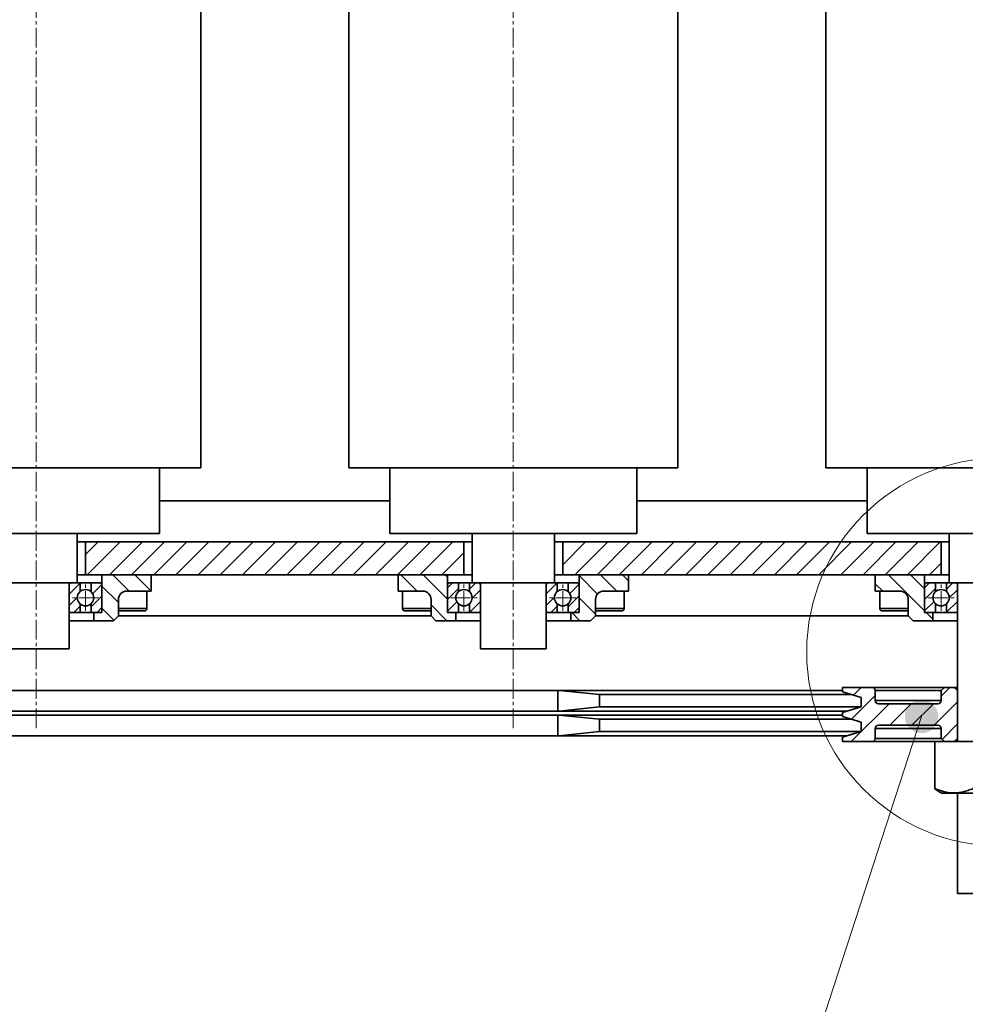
# Model space of a CAD drawing. Header units: millimetres. Extents: x 2945 to 26725, y -1089 to 16127.
# Tile 34 of 150: x 10835 to 11410, y 4931 to 5529. Entities that reach past the tile are written whole.
import ezdxf
from ezdxf.enums import TextEntityAlignment as Align

# ---------------------------------------------------------------- set-up
doc = ezdxf.new("R2010")
doc.units = ezdxf.units.MM
doc.linetypes.add('点画线', pattern=[18, 12, -2, 2, -2])
for name, color, linetype, lineweight in [('中心线层', 1, '点画线', 18), ('几何体', 7, 'Continuous', 35), ('剖面线', 4, 'Continuous', 18), ('剖面线层', 4, 'Continuous', 18), ('尺寸线层', 3, 'Continuous', 18), ('注释', 2, 'Continuous', 18), ('粗实线层', 7, 'Continuous', 35), ('细实线层', 7, 'Continuous', 18)]:
    doc.layers.add(name, color=color, linetype=linetype, lineweight=lineweight)
doc.styles.add('标准', font='txt', dxfattribs={"width": 0.667})
pattern_1 = [(45, (0, 0), (-6.735192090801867, 6.735192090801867), [])]
pattern_2 = [(135, (0, 0), (-6.735192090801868, -6.735192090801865), [])]
pattern_3 = [(45, (0, 0), (-3.535533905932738, 3.535533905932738), [])]

# ---------------------------------------------------------------- blocks, each defined once
blk = doc.blocks.new('*X82')
at = {"layer": '细实线层', "color": 0, "linetype": 'ByBlock', "lineweight": -2}
for p, q in [((4.138802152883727, -4.207531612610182), (9.967778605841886, -10.13330476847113)), ((9.967778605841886, -10.13330476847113), (14.8306218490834, -10.13330476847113))]:
    blk.add_line(p, q, dxfattribs=at)
blk.add_circle((0, 0), 5.901949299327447, dxfattribs=at)
at = {"layer": '尺寸线层', "color": 0, "linetype": 'ByBlock', "lineweight": -2, "style": '标准', "width": 0.667}
blk.add_text('A', height=3.5, dxfattribs=at).set_placement((12.39920022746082, -5.583304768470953), align=Align.TOP_CENTER)
blk = doc.blocks.new('*X127')
at = {"layer": '注释', "linetype": 'Continuous'}
h = blk.add_hatch(color=0, dxfattribs=at)
edge = h.paths.add_edge_path(flags=0)
edge.add_arc((237.1533178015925, 729.276959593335), 10.15999999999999, 0, 360)
at = {"layer": '注释', "color": 0, "linetype": 'Continuous'}
blk.add_line((237.1533178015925, 729.276959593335), (-3.637978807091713e-12, 0), dxfattribs=at)

msp = doc.modelspace()

# ---------------------------------------------------------------- hatches: boundary and pattern name
at = {"layer": '剖面线'}
h = msp.add_hatch(dxfattribs=at)
h.set_pattern_fill('ANSI31', color=256, style=0, pattern_type=0)
h.set_pattern_definition(pattern_1)
h.paths.add_polyline_path([(10875.25440187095, 5191.851522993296), (11105.254401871, 5191.851522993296), (11105.254401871, 5211.851522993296), (10875.25440187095, 5211.851522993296)], flags=0)
h = msp.add_hatch(dxfattribs=at)
h.set_pattern_fill('ANSI31', color=256, style=0, pattern_type=0)
h.set_pattern_definition(pattern_1)
h.paths.add_polyline_path([(11165.254401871, 5191.851522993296), (11395.254401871, 5191.851522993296), (11395.254401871, 5211.851522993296), (11165.254401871, 5211.851522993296)], flags=0)
h = msp.add_hatch(dxfattribs=at)
h.set_pattern_fill('ANSI31', color=256, style=0, pattern_type=0)
h.set_pattern_definition(pattern_2)
edge = h.paths.add_edge_path(flags=0)
edge.add_line((10915.25440187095, 5181.851522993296), (10915.25440187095, 5191.851522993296))
edge.add_line((10915.25440187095, 5191.851522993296), (10885.25440187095, 5191.851522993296))
edge.add_line((10885.25440187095, 5191.851522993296), (10885.25440187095, 5168.851522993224))
edge.add_line((10885.25440187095, 5168.851522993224), (10880.25440187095, 5168.851522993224))
edge.add_line((10880.25440187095, 5168.851522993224), (10880.25440187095, 5163.851522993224))
edge.add_line((10880.25440187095, 5163.851522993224), (10892.25440187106, 5163.851522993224))
edge.add_line((10892.25440187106, 5163.851522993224), (10895.25440187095, 5166.851522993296))
edge.add_line((10895.25440187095, 5166.851522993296), (10895.25440187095, 5176.851522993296))
edge.add_arc((10900.25440187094, 5176.851522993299), 4.999999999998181, 89.99999999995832, 180)
edge.add_line((10900.25440187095, 5181.851522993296), (10915.25440187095, 5181.851522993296))
h = msp.add_hatch(dxfattribs=at)
h.set_pattern_fill('ANSI31', color=256, style=0, pattern_type=0)
h.set_pattern_definition(pattern_2)
edge = h.paths.add_edge_path(flags=0)
edge.add_line((11065.25440187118, 5181.851522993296), (11065.25440187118, 5191.851522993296))
edge.add_line((11065.25440187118, 5191.851522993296), (11095.25440187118, 5191.851522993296))
edge.add_line((11095.25440187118, 5191.851522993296), (11095.25440187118, 5168.851522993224))
edge.add_line((11095.25440187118, 5168.851522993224), (11100.25440187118, 5168.851522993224))
edge.add_line((11100.25440187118, 5168.851522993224), (11100.25440187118, 5163.851522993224))
edge.add_line((11100.25440187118, 5163.851522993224), (11088.25440187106, 5163.851522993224))
edge.add_line((11088.25440187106, 5163.851522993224), (11085.25440187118, 5166.851522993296))
edge.add_line((11085.25440187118, 5166.851522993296), (11085.25440187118, 5176.851522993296))
edge.add_arc((11080.25440187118, 5176.851522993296), 5, 0, 90)
edge.add_line((11080.25440187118, 5181.851522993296), (11065.25440187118, 5181.851522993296))
h = msp.add_hatch(dxfattribs=at)
h.set_pattern_fill('ANSI31', color=256, style=0, pattern_type=0)
h.set_pattern_definition(pattern_2)
edge = h.paths.add_edge_path(flags=0)
edge.add_line((11205.25440187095, 5181.851522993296), (11205.25440187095, 5191.851522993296))
edge.add_line((11205.25440187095, 5191.851522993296), (11175.25440187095, 5191.851522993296))
edge.add_line((11175.25440187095, 5191.851522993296), (11175.25440187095, 5168.851522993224))
edge.add_line((11175.25440187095, 5168.851522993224), (11170.25440187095, 5168.851522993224))
edge.add_line((11170.25440187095, 5168.851522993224), (11170.25440187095, 5163.851522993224))
edge.add_line((11170.25440187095, 5163.851522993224), (11182.25440187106, 5163.851522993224))
edge.add_line((11182.25440187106, 5163.851522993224), (11185.25440187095, 5166.851522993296))
edge.add_line((11185.25440187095, 5166.851522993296), (11185.25440187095, 5176.851522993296))
edge.add_arc((11190.25440187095, 5176.851522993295), 5.000000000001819, 90.00000000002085, 179.9999999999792)
edge.add_line((11190.25440187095, 5181.851522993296), (11205.25440187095, 5181.851522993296))
h = msp.add_hatch(dxfattribs=at)
h.set_pattern_fill('ANSI31', color=256, style=0, pattern_type=0)
h.set_pattern_definition(pattern_2)
edge = h.paths.add_edge_path(flags=0)
edge.add_line((11355.25440187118, 5181.851522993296), (11355.25440187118, 5191.851522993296))
edge.add_line((11355.25440187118, 5191.851522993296), (11385.25440187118, 5191.851522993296))
edge.add_line((11385.25440187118, 5191.851522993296), (11385.25440187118, 5168.851522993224))
edge.add_line((11385.25440187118, 5168.851522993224), (11390.25440187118, 5168.851522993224))
edge.add_line((11390.25440187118, 5168.851522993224), (11390.25440187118, 5163.851522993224))
edge.add_line((11390.25440187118, 5163.851522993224), (11378.25440187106, 5163.851522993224))
edge.add_line((11378.25440187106, 5163.851522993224), (11375.25440187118, 5166.851522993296))
edge.add_line((11375.25440187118, 5166.851522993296), (11375.25440187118, 5176.851522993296))
edge.add_arc((11370.25440187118, 5176.851522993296), 5, 0, 90)
edge.add_line((11370.25440187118, 5181.851522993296), (11355.25440187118, 5181.851522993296))
h = msp.add_hatch(dxfattribs=at)
h.set_pattern_fill('ANSI31', color=256, style=0, pattern_type=0)
h.set_pattern_definition(pattern_1)
edge = h.paths.add_edge_path(flags=0)
edge.add_line((11346.70440187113, 5117.191666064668), (11346.70440187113, 5111.511379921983))
edge.add_line((11346.70440187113, 5111.511379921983), (11335.25440187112, 5108.010763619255))
edge.add_line((11335.25440187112, 5108.010763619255), (11335.254401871, 5105.692282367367))
edge.add_line((11335.254401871, 5105.692282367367), (11346.70440187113, 5102.191666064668))
edge.add_line((11346.70440187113, 5102.191666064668), (11346.70440187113, 5096.511379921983))
edge.add_line((11346.70440187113, 5096.511379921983), (11335.25440187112, 5093.010763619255))
edge.add_line((11335.25440187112, 5093.010763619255), (11335.25440187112, 5090.351522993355))
edge.add_line((11335.25440187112, 5090.351522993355), (11353.25440187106, 5090.351522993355))
edge.add_arc((11353.25440187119, 5092.351522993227), 1.999999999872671, 269.9999999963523, 360.0000000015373)
edge.add_line((11355.25440187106, 5092.351522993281), (11355.254401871, 5098.351522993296))
edge.add_arc((11357.25440187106, 5098.351522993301), 1.999999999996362, 89.99999999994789, 180.0000000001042)
edge.add_line((11357.25440187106, 5100.351522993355), (11393.25440187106, 5100.351522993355))
edge.add_arc((11393.25440187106, 5098.351522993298), 2, 359.999999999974, 450)
edge.add_line((11395.254401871, 5098.351522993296), (11395.254401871, 5092.351522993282))
edge.add_line((11395.254401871, 5092.351522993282), (11397.25440187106, 5090.351522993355))
edge.add_line((11397.25440187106, 5090.351522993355), (11403.25440187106, 5090.351522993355))
edge.add_line((11403.25440187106, 5090.351522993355), (11405.254401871, 5092.351522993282))
edge.add_line((11405.254401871, 5092.351522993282), (11405.254401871, 5121.351522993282))
edge.add_line((11405.254401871, 5121.351522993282), (11403.25440187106, 5123.351522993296))
edge.add_line((11403.25440187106, 5123.351522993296), (11397.25440187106, 5123.351522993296))
edge.add_line((11397.25440187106, 5123.351522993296), (11395.254401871, 5121.351522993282))
edge.add_line((11395.254401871, 5121.351522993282), (11395.254401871, 5115.351522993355))
edge.add_arc((11393.25440187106, 5115.35152299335), 1.999999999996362, 269.9999999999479, 360.0000000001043)
edge.add_line((11393.25440187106, 5113.351522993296), (11357.25440187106, 5113.351522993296))
edge.add_arc((11357.25440187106, 5115.351522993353), 2, 179.9999999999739, 270)
edge.add_line((11355.254401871, 5115.351522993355), (11355.254401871, 5121.351522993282))
edge.add_arc((11353.25440187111, 5121.351522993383), 1.999999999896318, 359.9999999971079, 450.0000000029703)
edge.add_line((11353.254401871, 5123.351522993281), (11335.254401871, 5123.351522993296))
edge.add_line((11335.254401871, 5123.351522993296), (11335.25440187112, 5120.692282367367))
edge.add_line((11335.25440187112, 5120.692282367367), (11346.70440187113, 5117.191666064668))
at = {"layer": '剖面线层'}
h = msp.add_hatch(dxfattribs=at)
h.set_pattern_fill('无图案', color=256, style=0, pattern_type=0)
h.set_pattern_definition(pattern_3)
edge = h.paths.add_edge_path(flags=0)
edge.add_line((10865.25467561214, 5169.951520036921), (10865.25467561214, 5185.751519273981))
edge.add_line((10865.25467561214, 5185.751519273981), (10865.25467561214, 5186.851522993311))
edge.add_line((10865.25467561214, 5186.851522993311), (10866.3542620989, 5186.851522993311))
edge.add_arc((10866.35338898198, 5185.752809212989), 1.09871412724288, 89.95446866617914, 180.0672677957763)
edge.add_line((10865.25467561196, 5185.751519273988), (10865.25467561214, 5186.851522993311))
edge.add_line((10865.25467561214, 5186.851522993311), (10866.3542620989, 5186.851522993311))
edge.add_line((10866.3542620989, 5186.851522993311), (10871.92085908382, 5186.851522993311))
edge.add_line((10871.92085908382, 5186.851522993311), (10871.92085908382, 5181.565080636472))
edge.add_arc((10875.25428770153, 5177.851489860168), 4.990240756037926, 131.9120853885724, 179.9999999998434)
edge.add_arc((10875.254287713, 5177.851489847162), 4.990240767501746, 179.9999998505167, 228.0879154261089)
edge.add_line((10871.92085914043, 5174.13789901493), (10871.92085908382, 5168.851516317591))
edge.add_line((10871.92085908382, 5168.851516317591), (10870.25479005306, 5168.851516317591))
edge.add_line((10870.25479005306, 5168.851516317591), (10866.35426209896, 5168.851516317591))
edge.add_arc((10866.35328751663, 5169.950128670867), 1.098612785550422, 179.9274362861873, 270.0508272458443)
h = msp.add_hatch(dxfattribs=at)
h.set_pattern_fill('无图案', color=256, style=0, pattern_type=0)
h.set_pattern_definition(pattern_3)
edge = h.paths.add_edge_path(flags=0)
edge.add_line((10885.25389985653, 5169.951520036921), (10885.25389985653, 5185.751519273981))
edge.add_line((10885.25389985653, 5185.751519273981), (10885.25389985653, 5186.851522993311))
edge.add_line((10885.25389985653, 5186.851522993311), (10884.15431336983, 5186.851522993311))
edge.add_arc((10884.15518648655, 5185.752809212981), 1.098714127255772, 359.9327322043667, 450.0455313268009)
edge.add_line((10885.25389985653, 5185.751519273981), (10885.25389985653, 5186.851522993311))
edge.add_line((10885.25389985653, 5186.851522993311), (10884.15431336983, 5186.851522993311))
edge.add_line((10884.15431336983, 5186.851522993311), (10878.58771638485, 5186.851522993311))
edge.add_line((10878.58771638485, 5186.851522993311), (10878.58771638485, 5181.565080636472))
edge.add_arc((10875.25428776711, 5177.851489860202), 4.990240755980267, 359.9999999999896, 408.0879146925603)
edge.add_arc((10875.25428778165, 5177.851489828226), 4.990240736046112, 311.9120849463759, 360.0000000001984)
edge.add_line((10878.58771638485, 5174.137899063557), (10878.58771638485, 5168.851516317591))
edge.add_line((10878.58771638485, 5168.851516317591), (10880.25378541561, 5168.851516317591))
edge.add_line((10880.25378541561, 5168.851516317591), (10884.15431336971, 5168.851516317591))
edge.add_arc((10884.15528795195, 5169.950128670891), 1.098612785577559, 269.9491727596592, 360.0725637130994)
h = msp.add_hatch(dxfattribs=at)
h.set_pattern_fill('无图案', color=256, style=0, pattern_type=0)
h.set_pattern_definition(pattern_3)
edge = h.paths.add_edge_path(flags=0)
edge.add_line((11095.25451020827, 5169.951520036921), (11095.25451020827, 5185.751519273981))
edge.add_line((11095.25451020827, 5185.751519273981), (11095.25451020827, 5186.851522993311))
edge.add_line((11095.25451020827, 5186.851522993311), (11096.35409669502, 5186.851522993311))
edge.add_arc((11096.35322357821, 5185.752809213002), 1.098714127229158, 89.95446867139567, 180.0672677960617)
edge.add_line((11095.2545102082, 5185.751519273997), (11095.25451020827, 5186.851522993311))
edge.add_line((11095.25451020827, 5186.851522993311), (11096.35409669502, 5186.851522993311))
edge.add_line((11096.35409669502, 5186.851522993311), (11101.92069367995, 5186.851522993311))
edge.add_line((11101.92069367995, 5186.851522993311), (11101.92069367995, 5181.565080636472))
edge.add_arc((11105.25412229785, 5177.851489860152), 4.990240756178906, 131.9120853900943, 180.0000000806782)
edge.add_arc((11105.25412230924, 5177.851489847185), 4.990240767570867, 179.9999999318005, 228.0879151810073)
edge.add_line((11101.92069372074, 5174.137899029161), (11101.92069367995, 5168.851516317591))
edge.add_line((11101.92069367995, 5168.851516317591), (11100.25462464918, 5168.851516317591))
edge.add_line((11100.25462464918, 5168.851516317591), (11096.35409669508, 5168.851516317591))
edge.add_arc((11096.35312211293, 5169.950128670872), 1.098612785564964, 179.9274362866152, 270.0508272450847)
h = msp.add_hatch(dxfattribs=at)
h.set_pattern_fill('无图案', color=256, style=0, pattern_type=0)
h.set_pattern_definition(pattern_3)
edge = h.paths.add_edge_path(flags=0)
edge.add_line((11115.25373445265, 5169.951520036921), (11115.25373445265, 5185.751519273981))
edge.add_line((11115.25373445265, 5185.751519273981), (11115.25373445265, 5186.851522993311))
edge.add_line((11115.25373445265, 5186.851522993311), (11114.15414796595, 5186.851522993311))
edge.add_arc((11114.15502108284, 5185.75280921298), 1.098714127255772, 359.9327322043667, 450.0455313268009)
edge.add_line((11115.25373445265, 5185.751519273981), (11115.25373445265, 5186.851522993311))
edge.add_line((11115.25373445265, 5186.851522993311), (11114.15414796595, 5186.851522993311))
edge.add_line((11114.15414796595, 5186.851522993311), (11108.58755098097, 5186.851522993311))
edge.add_line((11108.58755098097, 5186.851522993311), (11108.58755098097, 5181.565080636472))
edge.add_arc((11105.25412236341, 5177.8514898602), 4.990240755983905, 0, 48.08791469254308)
edge.add_arc((11105.25412237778, 5177.85148982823), 4.990240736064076, 311.9120849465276, 360.0000000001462)
edge.add_line((11108.58755098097, 5174.137899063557), (11108.58755098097, 5168.851516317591))
edge.add_line((11108.58755098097, 5168.851516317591), (11110.25362001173, 5168.851516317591))
edge.add_line((11110.25362001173, 5168.851516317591), (11114.15414796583, 5168.851516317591))
edge.add_arc((11114.1551225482, 5169.950128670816), 1.098612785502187, 269.9491727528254, 360.0725637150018)
h = msp.add_hatch(dxfattribs=at)
h.set_pattern_fill('无图案', color=256, style=0, pattern_type=0)
h.set_pattern_definition(pattern_3)
edge = h.paths.add_edge_path(flags=0)
edge.add_line((11155.25467561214, 5169.951520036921), (11155.25467561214, 5185.751519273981))
edge.add_line((11155.25467561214, 5185.751519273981), (11155.25467561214, 5186.851522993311))
edge.add_line((11155.25467561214, 5186.851522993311), (11156.3542620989, 5186.851522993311))
edge.add_arc((11156.35338898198, 5185.752809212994), 1.098714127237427, 89.95446866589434, 180.0672677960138)
edge.add_line((11155.25467561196, 5185.751519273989), (11155.25467561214, 5186.851522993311))
edge.add_line((11155.25467561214, 5186.851522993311), (11156.3542620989, 5186.851522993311))
edge.add_line((11156.3542620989, 5186.851522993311), (11161.92085908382, 5186.851522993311))
edge.add_line((11161.92085908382, 5186.851522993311), (11161.92085908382, 5181.565080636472))
edge.add_arc((11165.25428770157, 5177.851489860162), 4.99024075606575, 131.9120853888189, 179.9999999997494)
edge.add_arc((11165.25428771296, 5177.851489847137), 4.990240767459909, 179.9999998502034, 228.0879154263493)
edge.add_line((11161.92085914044, 5174.137899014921), (11161.92085908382, 5168.851516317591))
edge.add_line((11161.92085908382, 5168.851516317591), (11160.25479005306, 5168.851516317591))
edge.add_line((11160.25479005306, 5168.851516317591), (11156.35426209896, 5168.851516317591))
edge.add_arc((11156.35328751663, 5169.950128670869), 1.098612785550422, 179.9274362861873, 270.0508272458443)
h = msp.add_hatch(dxfattribs=at)
h.set_pattern_fill('无图案', color=256, style=0, pattern_type=0)
h.set_pattern_definition(pattern_3)
edge = h.paths.add_edge_path(flags=0)
edge.add_line((11175.25389985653, 5169.951520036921), (11175.25389985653, 5185.751519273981))
edge.add_line((11175.25389985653, 5185.751519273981), (11175.25389985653, 5186.851522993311))
edge.add_line((11175.25389985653, 5186.851522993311), (11174.15431336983, 5186.851522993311))
edge.add_arc((11174.15518648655, 5185.752809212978), 1.098714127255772, 359.9327322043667, 450.0455313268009)
edge.add_line((11175.25389985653, 5185.751519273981), (11175.25389985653, 5186.851522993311))
edge.add_line((11175.25389985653, 5186.851522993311), (11174.15431336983, 5186.851522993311))
edge.add_line((11174.15431336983, 5186.851522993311), (11168.58771638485, 5186.851522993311))
edge.add_line((11168.58771638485, 5186.851522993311), (11168.58771638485, 5181.565080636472))
edge.add_arc((11165.25428776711, 5177.851489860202), 4.990240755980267, 359.9999999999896, 408.0879146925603)
edge.add_arc((11165.25428778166, 5177.851489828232), 4.990240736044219, 311.9120849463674, 360.0000000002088)
edge.add_line((11168.58771638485, 5174.137899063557), (11168.58771638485, 5168.851516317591))
edge.add_line((11168.58771638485, 5168.851516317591), (11170.25378541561, 5168.851516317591))
edge.add_line((11170.25378541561, 5168.851516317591), (11174.15431336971, 5168.851516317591))
edge.add_arc((11174.15528795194, 5169.950128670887), 1.098612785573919, 269.9491727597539, 360.0725637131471)
h = msp.add_hatch(dxfattribs=at)
h.set_pattern_fill('无图案', color=256, style=0, pattern_type=0)
h.set_pattern_definition(pattern_3)
edge = h.paths.add_edge_path(flags=0)
edge.add_line((11385.25451020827, 5169.951520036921), (11385.25451020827, 5185.751519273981))
edge.add_line((11385.25451020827, 5185.751519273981), (11385.25451020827, 5186.851522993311))
edge.add_line((11385.25451020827, 5186.851522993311), (11386.35409669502, 5186.851522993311))
edge.add_arc((11386.3532235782, 5185.752809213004), 1.098714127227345, 89.95446867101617, 180.0672677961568)
edge.add_line((11385.25451020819, 5185.751519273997), (11385.25451020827, 5186.851522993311))
edge.add_line((11385.25451020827, 5186.851522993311), (11386.35409669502, 5186.851522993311))
edge.add_line((11386.35409669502, 5186.851522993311), (11391.92069367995, 5186.851522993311))
edge.add_line((11391.92069367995, 5186.851522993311), (11391.92069367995, 5181.565080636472))
edge.add_arc((11395.25412229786, 5177.851489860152), 4.990240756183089, 131.9120853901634, 180.0000000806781)
edge.add_arc((11395.25412230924, 5177.851489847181), 4.990240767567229, 179.9999999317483, 228.0879151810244)
edge.add_line((11391.92069372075, 5174.137899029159), (11391.92069367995, 5168.851516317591))
edge.add_line((11391.92069367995, 5168.851516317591), (11390.25462464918, 5168.851516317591))
edge.add_line((11390.25462464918, 5168.851516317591), (11386.35409669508, 5168.851516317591))
edge.add_arc((11386.35312211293, 5169.95012867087), 1.098612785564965, 179.9274362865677, 270.0508272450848)
h = msp.add_hatch(dxfattribs=at)
h.set_pattern_fill('无图案', color=256, style=0, pattern_type=0)
h.set_pattern_definition(pattern_3)
edge = h.paths.add_edge_path(flags=0)
edge.add_line((11405.25373445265, 5169.951520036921), (11405.25373445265, 5185.751519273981))
edge.add_line((11405.25373445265, 5185.751519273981), (11405.25373445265, 5186.851522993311))
edge.add_line((11405.25373445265, 5186.851522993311), (11404.15414796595, 5186.851522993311))
edge.add_arc((11404.15502108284, 5185.752809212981), 1.098714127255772, 359.9327322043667, 450.0455313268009)
edge.add_line((11405.25373445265, 5185.751519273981), (11405.25373445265, 5186.851522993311))
edge.add_line((11405.25373445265, 5186.851522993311), (11404.15414796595, 5186.851522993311))
edge.add_line((11404.15414796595, 5186.851522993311), (11398.58755098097, 5186.851522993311))
edge.add_line((11398.58755098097, 5186.851522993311), (11398.58755098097, 5181.565080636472))
edge.add_arc((11395.25412236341, 5177.851489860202), 4.990240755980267, 359.9999999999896, 408.0879146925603)
edge.add_arc((11395.25412237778, 5177.85148982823), 4.990240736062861, 311.912084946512, 360.0000000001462)
edge.add_line((11398.58755098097, 5174.137899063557), (11398.58755098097, 5168.851516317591))
edge.add_line((11398.58755098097, 5168.851516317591), (11400.25362001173, 5168.851516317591))
edge.add_line((11400.25362001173, 5168.851516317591), (11404.15414796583, 5168.851516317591))
edge.add_arc((11404.15512254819, 5169.950128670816), 1.09861278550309, 269.9491727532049, 360.0725637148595)

# ---------------------------------------------------------------- linework, layer by layer
at = {"layer": '中心线层'}
for p, q in [((10845.254401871, 7900.461099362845), (10845.254401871, 5098.610087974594)), ((11135.254401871, 7900.461099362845), (11135.254401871, 5098.610087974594)), ((10875.25428773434, 5169.861249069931), (10875.25428773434, 5185.841730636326)), ((11105.25412233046, 5169.861249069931), (11105.25412233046, 5185.841730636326)), ((11165.25428773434, 5169.861249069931), (11165.25428773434, 5185.841730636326)), ((11395.25412233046, 5169.861249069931), (11395.25412233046, 5185.841730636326)), ((10883.24452851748, 5177.851489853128), (10867.26404695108, 5177.851489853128)), ((11097.26388154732, 5177.851489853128), (11113.24436311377, 5177.851489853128)), ((11173.24452851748, 5177.851489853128), (11157.26404695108, 5177.851489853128)), ((11387.26388154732, 5177.851489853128), (11403.24436311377, 5177.851489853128))]:
    msp.add_line(p, q, dxfattribs=at)
at = {"layer": '几何体'}
for p, q in [((10945.254401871, 5256.851522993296), (10945.254401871, 7656.851522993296)), ((11035.254401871, 7656.851522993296), (11035.254401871, 5256.851522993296)), ((11235.254401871, 5256.851522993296), (11235.254401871, 7656.851522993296)), ((11325.254401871, 7656.851522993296), (11325.254401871, 5256.851522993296)), ((10945.254401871, 5256.851522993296), (10745.254401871, 5256.851522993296)), ((10920.254401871, 5216.851522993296), (10920.254401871, 5256.851522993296)), ((11235.254401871, 5256.851522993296), (11035.254401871, 5256.851522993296)), ((11060.254401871, 5256.851522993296), (11060.254401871, 5216.851522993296)), ((11210.254401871, 5216.851522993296), (11210.254401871, 5256.851522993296)), ((11525.254401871, 5256.851522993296), (11325.254401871, 5256.851522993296)), ((11350.254401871, 5256.851522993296), (11350.254401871, 5216.851522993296)), ((11060.254401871, 5236.851522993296), (10920.254401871, 5236.851522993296)), ((11350.254401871, 5236.851522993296), (11210.254401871, 5236.851522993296)), ((10820.927651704, 5216.851522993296), (10920.254401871, 5216.851522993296)), ((10870.254401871, 5186.851522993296), (10870.254401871, 5216.851522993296)), ((11060.254401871, 5216.851522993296), (11110.92765170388, 5216.851522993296)), ((11110.254401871, 5216.851522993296), (11110.254401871, 5186.851522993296)), ((11110.92765170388, 5216.851522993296), (11210.254401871, 5216.851522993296)), ((11160.254401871, 5186.851522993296), (11160.254401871, 5216.851522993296)), ((11350.254401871, 5216.851522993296), (11400.927651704, 5216.851522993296)), ((11400.254401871, 5216.851522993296), (11400.254401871, 5186.851522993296)), ((11400.927651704, 5216.851522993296), (11500.254401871, 5216.851522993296)), ((10870.254401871, 5211.851522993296), (10875.254401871, 5211.851522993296)), ((10875.254401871, 5191.851522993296), (10875.254401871, 5211.851522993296)), ((10875.254401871, 5211.851522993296), (11105.254401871, 5211.851522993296)), ((11105.254401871, 5211.851522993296), (11105.254401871, 5191.851522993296)), ((11105.254401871, 5211.851522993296), (11110.254401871, 5211.851522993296)), ((11160.254401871, 5211.851522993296), (11165.254401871, 5211.851522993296)), ((11165.254401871, 5191.851522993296), (11165.254401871, 5211.851522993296)), ((11165.254401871, 5211.851522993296), (11395.254401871, 5211.851522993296)), ((11395.254401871, 5211.851522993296), (11395.254401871, 5191.851522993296)), ((11395.254401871, 5211.851522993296), (11400.254401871, 5211.851522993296)), ((10870.254401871, 5191.851522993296), (10875.254401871, 5191.851522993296)), ((10875.254401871, 5191.851522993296), (11105.254401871, 5191.851522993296)), ((10885.25440187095, 5191.851522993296), (10885.25440187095, 5168.851522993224)), ((10885.25440187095, 5191.851522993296), (10915.254401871, 5191.851522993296)), ((10915.254401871, 5181.851522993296), (10915.254401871, 5191.851522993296)), ((11065.254401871, 5191.851522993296), (11095.254401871, 5191.851522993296)), ((11065.254401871, 5191.851522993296), (11065.254401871, 5181.851522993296)), ((11095.254401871, 5168.851522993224), (11095.254401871, 5191.851522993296)), ((11105.254401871, 5191.851522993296), (11110.254401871, 5191.851522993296)), ((11160.254401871, 5191.851522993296), (11165.254401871, 5191.851522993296)), ((11165.254401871, 5191.851522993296), (11395.254401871, 5191.851522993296)), ((11175.254401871, 5191.851522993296), (11175.25440187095, 5168.851522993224)), ((11175.254401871, 5191.851522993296), (11205.254401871, 5191.851522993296)), ((11205.254401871, 5181.851522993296), (11205.254401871, 5191.851522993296)), ((11355.25440187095, 5191.851522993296), (11385.254401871, 5191.851522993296)), ((11355.25440187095, 5191.851522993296), (11355.25440187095, 5181.851522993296)), ((11385.254401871, 5168.851522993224), (11385.254401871, 5191.851522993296)), ((11395.254401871, 5191.851522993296), (11400.254401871, 5191.851522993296)), ((10870.254401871, 5186.851522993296), (10820.254401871, 5186.851522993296)), ((10865.254401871, 5146.851522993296), (10865.254401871, 5186.851522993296)), ((10865.25440187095, 5169.951522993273), (10865.25440187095, 5185.751522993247)), ((10870.254401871, 5186.851522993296), (10871.92106853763, 5186.851522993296)), ((10871.92057923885, 5186.851522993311), (10871.92057923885, 5181.564829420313)), ((10871.92106853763, 5186.851522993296), (10878.58773520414, 5186.851522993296)), ((10878.58771638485, 5181.565080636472), (10878.58771638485, 5186.851522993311)), ((10878.58773520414, 5186.851522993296), (10884.15440187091, 5186.851522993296)), ((10885.25440187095, 5185.751522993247), (10885.25440187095, 5169.951522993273)), ((11095.25440187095, 5169.951522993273), (11095.25440187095, 5185.751522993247)), ((11096.35440187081, 5186.851522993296), (11101.92106853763, 5186.851522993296)), ((11101.92069367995, 5181.565080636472), (11101.92069367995, 5186.851522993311)), ((11101.92106853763, 5186.851522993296), (11108.58773520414, 5186.851522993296)), ((11108.58773520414, 5186.851522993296), (11110.254401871, 5186.851522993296)), ((11108.58783082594, 5186.851522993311), (11108.58783082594, 5181.564829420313)), ((11160.254401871, 5186.851522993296), (11110.254401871, 5186.851522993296)), ((11115.25440187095, 5186.851522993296), (11115.25440187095, 5146.851522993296)), ((11115.25440187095, 5185.751522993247), (11115.25440187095, 5169.951522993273)), ((11155.254401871, 5146.851522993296), (11155.254401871, 5186.851522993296)), ((11155.25440187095, 5169.951522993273), (11155.25440187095, 5185.751522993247)), ((11160.254401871, 5186.851522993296), (11161.92106853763, 5186.851522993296)), ((11161.92057923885, 5186.851522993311), (11161.92057923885, 5181.564829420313)), ((11161.92106853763, 5186.851522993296), (11168.58773520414, 5186.851522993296)), ((11168.58771638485, 5181.565080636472), (11168.58771638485, 5186.851522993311)), ((11168.58773520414, 5186.851522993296), (11174.15440187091, 5186.851522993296)), ((11175.25440187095, 5185.751522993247), (11175.25440187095, 5169.951522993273)), ((11385.25440187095, 5169.951522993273), (11385.25440187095, 5185.751522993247)), ((11386.35440187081, 5186.851522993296), (11391.92106853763, 5186.851522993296)), ((11391.92069367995, 5181.565080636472), (11391.92069367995, 5186.851522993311)), ((11391.92106853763, 5186.851522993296), (11398.58773520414, 5186.851522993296)), ((11398.58773520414, 5186.851522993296), (11400.254401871, 5186.851522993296)), ((11398.58783082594, 5186.851522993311), (11398.58783082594, 5181.564829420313)), ((11450.254401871, 5186.851522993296), (11400.254401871, 5186.851522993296)), ((11405.254401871, 5186.851522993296), (11405.254401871, 5090.351522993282)), ((11405.25440187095, 5185.751522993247), (11405.25440187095, 5169.951522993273)), ((10915.254401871, 5181.851522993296), (10900.25440187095, 5181.851522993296)), ((10912.59071131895, 5171.351522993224), (10912.59071131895, 5181.851522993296)), ((11080.254401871, 5181.851522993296), (11065.254401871, 5181.851522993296)), ((11067.91809242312, 5181.851522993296), (11067.91809242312, 5171.351522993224)), ((11205.254401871, 5181.851522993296), (11190.25440187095, 5181.851522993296)), ((11202.59071131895, 5171.351522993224), (11202.59071131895, 5181.851522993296)), ((11370.254401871, 5181.851522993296), (11355.25440187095, 5181.851522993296)), ((11357.91809242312, 5181.851522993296), (11357.91809242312, 5171.351522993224)), ((10871.92057923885, 5174.138150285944), (10871.92057923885, 5168.851516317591)), ((10878.58771638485, 5168.851516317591), (10878.58771638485, 5174.181159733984)), ((10895.254401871, 5176.851522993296), (10895.25440187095, 5166.851522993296)), ((11085.254401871, 5166.851522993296), (11085.254401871, 5176.851522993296)), ((11101.92069367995, 5168.851516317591), (11101.92069367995, 5174.181159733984)), ((11108.58783082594, 5174.138150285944), (11108.58783082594, 5168.851516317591)), ((11161.92057923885, 5174.138150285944), (11161.92057923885, 5168.851516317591)), ((11168.58771638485, 5168.851516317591), (11168.58771638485, 5174.181159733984)), ((11185.254401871, 5176.851522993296), (11185.25440187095, 5166.851522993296)), ((11375.25440187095, 5166.851522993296), (11375.25440187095, 5176.851522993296)), ((11391.92069367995, 5168.851516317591), (11391.92069367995, 5174.181159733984)), ((11398.58783082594, 5174.138150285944), (11398.58783082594, 5168.851516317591)), ((10866.35440187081, 5168.851522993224), (10865.254401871, 5168.851522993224)), ((10871.92106853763, 5168.851522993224), (10866.35440187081, 5168.851522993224)), ((10871.92106853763, 5168.851522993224), (10878.58773520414, 5168.851522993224)), ((10884.15440187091, 5168.851522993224), (10878.58773520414, 5168.851522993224)), ((10880.254401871, 5168.851522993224), (10880.254401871, 5163.851522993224)), ((10880.254401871, 5168.851522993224), (10885.25440187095, 5168.851522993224)), ((10895.254401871, 5171.351522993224), (10911.01286964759, 5171.351522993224)), ((10909.77584325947, 5169.851522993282), (10896.09071131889, 5169.851522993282)), ((10911.09071131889, 5169.851522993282), (10909.77584325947, 5169.851522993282)), ((10911.01286964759, 5171.351522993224), (10912.59071131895, 5171.351522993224)), ((11067.91809242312, 5171.351522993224), (11085.25440187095, 5171.351522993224)), ((11084.41809242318, 5169.851522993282), (11069.41809242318, 5169.851522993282)), ((11095.254401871, 5168.851522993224), (11100.254401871, 5168.851522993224)), ((11101.92106853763, 5168.851522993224), (11096.35440187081, 5168.851522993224)), ((11100.254401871, 5163.851522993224), (11100.254401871, 5168.851522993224)), ((11101.92106853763, 5168.851522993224), (11108.58773520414, 5168.851522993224)), ((11114.15440187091, 5168.851522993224), (11108.58773520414, 5168.851522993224)), ((11115.25440187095, 5168.851522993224), (11114.15440187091, 5168.851522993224)), ((11156.35440187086, 5168.851522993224), (11155.254401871, 5168.851522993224)), ((11161.92106853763, 5168.851522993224), (11156.35440187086, 5168.851522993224)), ((11161.92106853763, 5168.851522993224), (11168.58773520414, 5168.851522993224)), ((11174.15440187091, 5168.851522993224), (11168.58773520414, 5168.851522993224)), ((11170.254401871, 5168.851522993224), (11170.254401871, 5163.851522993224)), ((11170.254401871, 5168.851522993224), (11175.25440187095, 5168.851522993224)), ((11185.254401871, 5171.351522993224), (11201.01286964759, 5171.351522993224)), ((11199.77584325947, 5169.851522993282), (11186.09071131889, 5169.851522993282)), ((11201.09071131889, 5169.851522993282), (11199.77584325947, 5169.851522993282)), ((11201.01286964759, 5171.351522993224), (11202.59071131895, 5171.351522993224)), ((11357.91809242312, 5171.351522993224), (11375.25440187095, 5171.351522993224)), ((11374.41809242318, 5169.851522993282), (11359.41809242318, 5169.851522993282)), ((11385.254401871, 5168.851522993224), (11390.254401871, 5168.851522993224)), ((11391.92106853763, 5168.851522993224), (11386.35440187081, 5168.851522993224)), ((11390.254401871, 5163.851522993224), (11390.254401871, 5168.851522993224)), ((11391.92106853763, 5168.851522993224), (11398.58773520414, 5168.851522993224)), ((11404.15440187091, 5168.851522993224), (11398.58773520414, 5168.851522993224)), ((11405.254401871, 5168.851522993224), (11404.15440187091, 5168.851522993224)), ((10865.254401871, 5163.851522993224), (10880.254401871, 5163.851522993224)), ((10880.254401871, 5163.851522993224), (10892.25440187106, 5163.851522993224)), ((10892.25440187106, 5163.851522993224), (10895.25440187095, 5166.851522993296)), ((11085.25440187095, 5166.851522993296), (10895.254401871, 5166.851522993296)), ((11085.254401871, 5166.851522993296), (11088.254401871, 5163.851522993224)), ((11088.254401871, 5163.851522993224), (11100.254401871, 5163.851522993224)), ((11100.254401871, 5163.851522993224), (11115.25440187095, 5163.851522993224)), ((11155.254401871, 5163.851522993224), (11170.254401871, 5163.851522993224)), ((11170.254401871, 5163.851522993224), (11182.25440187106, 5163.851522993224)), ((11182.25440187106, 5163.851522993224), (11185.25440187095, 5166.851522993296)), ((11375.25440187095, 5166.851522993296), (11185.254401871, 5166.851522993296)), ((11375.25440187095, 5166.851522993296), (11378.254401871, 5163.851522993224)), ((11378.254401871, 5163.851522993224), (11390.254401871, 5163.851522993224)), ((11390.254401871, 5163.851522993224), (11405.254401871, 5163.851522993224)), ((10865.254401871, 5146.851522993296), (10825.25440187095, 5146.851522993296)), ((11155.254401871, 5146.851522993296), (11115.25440187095, 5146.851522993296)), ((11162.23141529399, 5121.5315229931), (10290.7236306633, 5121.5315229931)), ((11162.23141529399, 5108.851522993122), (11162.23141529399, 5121.5315229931)), ((11162.23141529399, 5121.5315229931), (11163.15426968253, 5121.5315229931)), ((11163.15426968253, 5121.5315229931), (11187.68665078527, 5118.944524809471)), ((11163.15426968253, 5121.5315229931), (11335.254401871, 5121.5315229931)), ((11335.254401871, 5120.69228236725), (11335.254401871, 5123.351522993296)), ((11335.254401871, 5123.351522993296), (11353.25440187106, 5123.351522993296)), ((11346.70440187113, 5117.191666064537), (11335.254401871, 5120.69228236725)), ((11353.25440187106, 5123.351522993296), (11397.25440187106, 5123.351522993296)), ((11355.254401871, 5115.351522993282), (11355.254401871, 5121.351522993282)), ((11395.25440187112, 5121.351522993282), (11355.254401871, 5121.351522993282)), ((11397.25440187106, 5123.351522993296), (11395.25440187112, 5121.351522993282)), ((11395.25440187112, 5115.351522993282), (11395.25440187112, 5121.351522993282)), ((11397.25440187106, 5123.351522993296), (11403.25440187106, 5123.351522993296)), ((11405.254401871, 5121.351522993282), (11403.25440187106, 5123.351522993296)), ((11403.25440187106, 5123.351522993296), (11403.87416425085, 5123.351522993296)), ((11403.87416425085, 5123.351522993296), (11405.254401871, 5121.850179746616)), ((11403.87416425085, 5123.351522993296), (11405.254401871, 5123.351522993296)), ((11405.254401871, 5121.351522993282), (11405.254401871, 5092.351522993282)), ((11187.68665078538, 5111.438521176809), (11187.68665078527, 5118.944524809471)), ((11187.68665078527, 5118.944524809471), (11340.97105925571, 5118.944524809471)), ((11346.70440187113, 5111.511379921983), (11346.70440187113, 5117.191666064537)), ((11355.254401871, 5115.351522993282), (11395.25440187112, 5115.351522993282)), ((11393.25440187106, 5113.351522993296), (11357.25440187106, 5113.351522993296)), ((11162.23141529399, 5108.851522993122), (10275.73303691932, 5108.851522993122)), ((11162.23141529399, 5108.851522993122), (11163.15426968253, 5108.851522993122)), ((11163.15426968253, 5108.851522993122), (11187.68665078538, 5111.438521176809)), ((11338.00440187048, 5108.851522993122), (11163.15426968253, 5108.851522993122)), ((11187.68665078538, 5111.438521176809), (11346.46609165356, 5111.438521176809)), ((11335.254401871, 5108.010763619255), (11346.70440187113, 5111.511379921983)), ((11335.254401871, 5105.69228236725), (11335.254401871, 5108.010763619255)), ((11162.23141529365, 5106.531522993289), (10290.72363066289, 5106.531522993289)), ((11162.23141529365, 5093.851522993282), (11162.23141529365, 5106.531522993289)), ((11162.23141529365, 5106.531522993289), (11163.15426968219, 5106.531522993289)), ((11163.15426968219, 5106.531522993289), (11187.68665078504, 5103.944524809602)), ((11163.15426968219, 5106.531522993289), (11335.254401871, 5106.531522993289)), ((11187.68665078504, 5096.438521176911), (11187.68665078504, 5103.944524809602)), ((11187.68665078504, 5103.944524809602), (11340.97105925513, 5103.944524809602)), ((11346.70440187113, 5102.191666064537), (11335.254401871, 5105.69228236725)), ((11346.70440187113, 5096.511379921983), (11346.70440187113, 5102.191666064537)), ((11163.15426968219, 5093.851522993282), (11187.68665078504, 5096.438521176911)), ((11187.68665078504, 5096.438521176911), (11346.46609165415, 5096.438521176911)), ((11335.254401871, 5093.010763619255), (11346.70440187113, 5096.511379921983)), ((11355.254401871, 5098.351522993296), (11355.254401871, 5092.351522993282)), ((11395.25440187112, 5098.351522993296), (11355.254401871, 5098.351522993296)), ((11357.25440187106, 5100.351522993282), (11393.25440187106, 5100.351522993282)), ((11395.25440187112, 5098.351522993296), (11395.25440187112, 5092.351522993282)), ((11162.23141529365, 5093.851522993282), (10275.73303691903, 5093.851522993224)), ((11162.23141529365, 5093.851522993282), (11163.15426968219, 5093.851522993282)), ((11338.00440187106, 5093.851522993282), (11163.15426968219, 5093.851522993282)), ((11335.254401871, 5090.351522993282), (11335.254401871, 5093.010763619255)), ((11353.25440187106, 5090.351522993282), (11335.254401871, 5090.351522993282)), ((11397.25440187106, 5090.351522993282), (11353.25440187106, 5090.351522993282)), ((11355.254401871, 5092.351522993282), (11395.25440187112, 5092.351522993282)), ((11391.39688454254, 5061.843519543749), (11391.39688454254, 5090.351522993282)), ((11395.25440187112, 5092.351522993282), (11397.25440187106, 5090.351522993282)), ((11403.25440187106, 5090.351522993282), (11397.25440187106, 5090.351522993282)), ((11403.25440187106, 5090.351522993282), (11405.254401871, 5092.351522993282)), ((11403.87416458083, 5090.351522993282), (11403.25440187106, 5090.351522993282)), ((11405.254401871, 5091.852866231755), (11403.87415324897, 5090.351510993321)), ((11405.254401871, 5090.351522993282), (11403.87416428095, 5090.351522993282)), ((11393.73226565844, 5060.042833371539), (11395.629401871, 5058.94752126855)), ((11454.879401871, 5058.94752126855), (11395.629401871, 5058.94752126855)), ((11405.254401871, 5058.947521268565), (11405.254401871, 4998.089735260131)), ((11445.254401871, 4998.089735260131), (11405.254401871, 4998.089735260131))]:
    msp.add_line(p, q, dxfattribs=at)
for centre in [(10875.25428773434, 5177.851489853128), (11105.25412233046, 5177.851489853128), (11165.25428773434, 5177.851489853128), (11395.25412233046, 5177.851489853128)]:
    msp.add_circle(centre, 4.9902407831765, dxfattribs=at)
for centre, radius, start, end in [((10866.35440187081, 5185.751522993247), 1.100000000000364, 90, 180), ((10884.15440187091, 5185.751522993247), 1.099999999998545, 0, 90), ((11096.35440187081, 5185.751522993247), 1.100000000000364, 90, 180), ((11114.15440187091, 5185.751522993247), 1.100000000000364, 0, 90), ((11156.35440187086, 5185.751522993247), 1.100000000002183, 90, 180.0000000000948), ((11174.15440187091, 5185.751522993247), 1.100000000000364, 0, 90), ((11386.35440187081, 5185.751522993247), 1.099999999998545, 90, 180), ((11404.15440187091, 5185.751522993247), 1.100000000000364, 4.737291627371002e-11, 89.99999999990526), ((10900.254401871, 5176.851522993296), 5, 90, 180.0000000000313), ((11080.254401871, 5176.851522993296), 5, 0, 90), ((11190.254401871, 5176.851522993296), 5, 89.99999999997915, 180.0000000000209), ((11370.254401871, 5176.851522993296), 5, 0, 90), ((10866.35440187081, 5169.951522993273), 1.100000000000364, 180, 270), ((10884.15440187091, 5169.951522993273), 1.099999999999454, 270, 0), ((10896.09071131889, 5171.351522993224), 1.499999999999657, 236.1141829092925, 270), ((10911.09071131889, 5171.351522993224), 1.5, 270, 0), ((11069.41809242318, 5171.351522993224), 1.5, 180, 270), ((11084.41809242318, 5171.351522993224), 1.5, 270, 303.8858170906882), ((11096.35440187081, 5169.951522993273), 1.100000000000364, 180, 270), ((11114.15440187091, 5169.951522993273), 1.100000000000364, 270, 0), ((11156.35440187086, 5169.951522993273), 1.100000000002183, 180, 270), ((11174.15440187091, 5169.951522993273), 1.100000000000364, 270, 0), ((11186.09071131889, 5171.351522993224), 1.499999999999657, 236.1141829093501, 270.0000000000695), ((11201.09071131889, 5171.351522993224), 1.5, 269.9999999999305, 0), ((11359.41809242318, 5171.351522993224), 1.5, 180, 270), ((11374.41809242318, 5171.351522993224), 1.5, 270.0000000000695, 303.8858170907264), ((11386.35440187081, 5169.951522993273), 1.100000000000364, 180, 270), ((11404.15440187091, 5169.951522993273), 1.100000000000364, 270, 0), ((11353.25440187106, 5121.351522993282), 2, 0, 90), ((11357.25440187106, 5115.351522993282), 2, 180, 270), ((11393.25440187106, 5115.351522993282), 2.000000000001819, 270, 359.9999999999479), ((11357.25440187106, 5098.351522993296), 2, 90, 179.9999999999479), ((11393.25440187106, 5098.351522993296), 2.000000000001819, 0, 90), ((11353.25440187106, 5092.351522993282), 2.000000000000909, 270, 359.9999999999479)]:
    msp.add_arc(centre, radius, start, end, dxfattribs=at)
for points, knots in [([(11391.39688454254, 5061.843519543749), (11391.85366315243, 5061.426455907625), (11392.62928597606, 5060.718270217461), (11393.4219614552, 5060.258691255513), (11393.7478157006, 5060.069766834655)], [0, 0, 0, 0, 1.739305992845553, 2.953390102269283, 2.953390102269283, 2.953390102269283, 2.953390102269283]), ([(11414.67004154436, 5061.843519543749), (11413.66451868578, 5061.435597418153), (11411.65375728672, 5060.619868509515), (11408.55747135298, 5059.742513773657), (11405.40236517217, 5059.213711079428), (11401.45646945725, 5059.083241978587), (11396.73087515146, 5059.773920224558), (11393.18570934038, 5061.149451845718), (11391.39688454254, 5061.843519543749)], [0, 0, 0, 0, 3.182322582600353, 6.363745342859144, 9.616342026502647, 12.86835177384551, 18.40619473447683, 24.04646091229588, 24.04646091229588, 24.04646091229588, 24.04646091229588])]:
    msp.add_open_spline(points, degree=3, knots=knots, dxfattribs=at)
at = {"layer": '粗实线层'}
msp.add_line((11391.39688454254, 5090.351522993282), (11459.11191919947, 5090.351522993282), dxfattribs=at)

# ---------------------------------------------------------------- block references
at = {"layer": '注释'}
msp.add_blockref('*X127', (11146.2471290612, 4376.351725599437), dxfattribs=at)
at = {"layer": '细实线层', "xscale": 20, "yscale": 20, "zscale": 20}
msp.add_blockref('*X82', (11431.63090582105, 5144.812466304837), dxfattribs=at)

doc.saveas('drawing.dxf')
